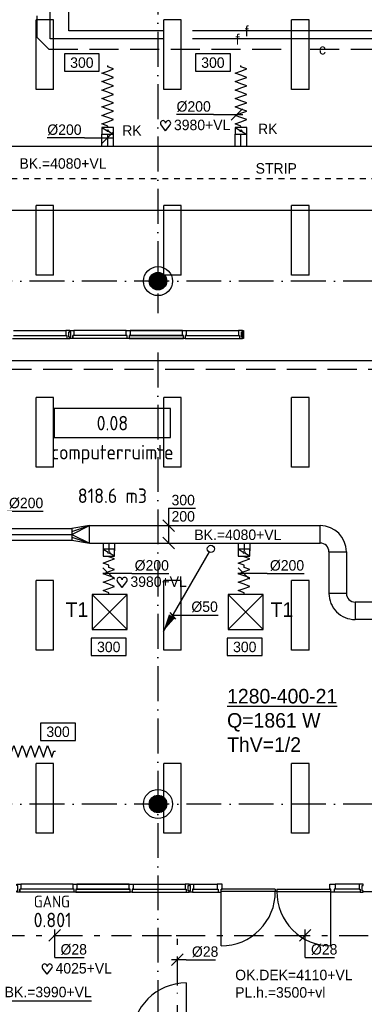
# Model space of a CAD drawing. Extents: x -866131 to -691536, y 173952 to 258052.
# Tile 145 of 160: x -753984 to -748051, y 229574 to 246521. Entities that reach past the tile are written whole.
import ezdxf
from ezdxf.enums import TextEntityAlignment as Align

# ---------------------------------------------------------------- set-up
doc = ezdxf.new("R2010")
doc.units = 0
doc.header["$LTSCALE"] = 100
for name, pattern in [('2322102', [45, 5, -2, 5, -2, 5, -2, 5, -2, 5, -2, 5, -5]), ('2322107', [2000, 1000, 1000]), ('2322108', [7, 5, -2]), ('2322109', [10, 5, -2, 1, -2]), ('2322140', [45, 40, -5]), ('CENTER2', [11.25, 7.5, -1.25, 1.25, -1.25]), ('CENTER4', [5, 3.125, -0.625, 0.625, -0.625]), ('DASHDOT', [9, 6, -1.5, 0, -1.5]), ('HIDDEN', [2, 1, -1])]:
    doc.linetypes.add(name, pattern=pattern)
doc.layers.get('0').update_dxf_attribs({"linetype": 'CONTINUOUS'})
for name, color, linetype in [('AL$7----_STRAMIEN', 1, 'DASHDOT'), ('AL$8----_HULPKOLOM', 2, 'CONTINUOUS'), ('AL22----_BINNENWAND', 7, 'CONTINUOUS'), ('AL28----_KONSTRUKTIE', 3, 'CONTINUOUS'), ('AL32----_BINNENKOZ', 7, 'CONTINUOUS'), ('AL32----_DRAAIRICHTING', 1, 'CONTINUOUS'), ('ALXAA---_GEWBETON', 12, 'CONTINUOUS'), ('ARMATUUR', 8, 'CONTINUOUS'), ('BOUW', 8, 'CONTINUOUS'), ('GEBOUWLABEL', 4, 'CONTINUOUS'), ('INHOUD', 7, 'CONTINUOUS'), ('MV-BINNENKOZIJN', 1, 'CONTINUOUS'), ('OMSCHRIJVING', 7, 'CONTINUOUS'), ('OPPERVLAK', 7, 'CONTINUOUS'), ('VOLGNUMMER', 7, 'CONTINUOUS'), ('WI561---', 1, 'CONTINUOUS'), ('WL524---', 4, 'CONTINUOUS'), ('WL531---', 4, 'CONTINUOUS'), ('WL5448--', 4, 'CONTINUOUS'), ('WL561---_AANVOER', 4, 'CONTINUOUS'), ('WL561---_RETOUR', 4, 'CONTINUOUS'), ('WL5627--', 4, 'CONTINUOUS'), ('WL570---', 3, 'CONTINUOUS'), ('WL570---_HARTLIJN', 7, 'CONTINUOUS'), ('WL570---_HULPLIJN', 7, 'CONTINUOUS'), ('WL570---_RETOUR', 3, 'CONTINUOUS'), ('WL570---_TOEVOER', 3, 'CONTINUOUS'), ('WM531---', 1, 'CONTINUOUS'), ('WM5448--', 1, 'CONTINUOUS'), ('WM5627--', 1, 'CONTINUOUS'), ('WM570---', 1, 'CONTINUOUS')]:
    doc.layers.add(name, color=color, linetype=linetype)
doc.styles.add('BURO-018', font='BUROFONT.shx', dxfattribs={"height": 180})
doc.styles.add('BURO-025', font='BUROFONT.shx', dxfattribs={"height": 250})
doc.styles.get("Standard").update_dxf_attribs({"font": 'ISOCP'})

# ---------------------------------------------------------------- blocks, each defined once
blk = doc.blocks.new('LDV2121')
at = {"color": 0, "linetype": 'CONTINUOUS'}
blk.add_line((-0.25, -0.43), (-6.75, -11.69), dxfattribs=at)
blk.add_lwpolyline([(-6.75, -11.69, 0, 1, 0), (-5.5, -9.53, 1, 1, 0)], format="xyseb", dxfattribs=at)
blk.add_circle((0, 0), 0.5, dxfattribs=at)
blk = doc.blocks.new('A$C4CDC756A')
at = {"layer": 'BOUW', "color": 1, "style": 'BURO-018'}
for s, p in [('OK.DEK=4110+VL', (0, 300)), ('PL.h.=3500+vl', (0, 0))]:
    blk.add_text(s, height=180, dxfattribs=at).set_placement(p)
blk = doc.blocks.new('CVRINFO2')
at = {"color": 0, "linetype": 'CONTINUOUS', "style": 'BURO-025'}
for tag, p in [('CV_TEXT125', (0, 0)), ('CV_TEXT225', (0, -4.17)), ('CV_TEXT325', (0, -8.33)), ('CV_TEXT425', (0, -12.5))]:
    blk.add_attdef(tag, p, '', height=2.5, dxfattribs=at)
blk = doc.blocks.new('*U389', base_point=(76019, 56808))
at = {"color": 0, "linetype": 'CONTINUOUS'}
for p, q in [((76119, 56908), (75919, 56708)), ((76019, 56428), (76019, 56908)), ((76019, 56428), (76525, 56428))]:
    blk.add_line(p, q, dxfattribs=at)
at = {"color": 0, "linetype": 'CONTINUOUS', "style": 'BURO-018'}
blk.add_text('%%C28', height=180, dxfattribs=at).set_placement((76119, 56478))
blk = doc.blocks.new('*U390', base_point=(84025, 56808))
at = {"color": 0, "linetype": 'CONTINUOUS'}
for p, q in [((84125, 56908), (83925, 56708)), ((84025, 56428), (84025, 56908)), ((84025, 56428), (84531, 56428))]:
    blk.add_line(p, q, dxfattribs=at)
at = {"color": 0, "linetype": 'CONTINUOUS', "style": 'BURO-018'}
blk.add_text('%%C28', height=180, dxfattribs=at).set_placement((84125, 56478))
blk = doc.blocks.new('*U499', base_point=(-751268, 230341))
at = {"color": 0, "linetype": 'CONTINUOUS'}
for p, q in [((-751168, 230441), (-751368, 230241)), ((-751118, 230341), (-751368, 230341)), ((-751118, 230341), (-750612, 230341))]:
    blk.add_line(p, q, dxfattribs=at)
at = {"color": 0, "linetype": 'CONTINUOUS', "style": 'BURO-018'}
blk.add_text('%%C28', height=180, dxfattribs=at).set_placement((-751018, 230391))
blk = doc.blocks.new('GEBOUWLABEL')
at = {"layer": 'VOLGNUMMER'}
blk.add_lwpolyline([(-4, -1), (4, -1), (4, 1), (-4, 1)], close=True, dxfattribs=at)
at = {"color": 0, "linetype": 'BYBLOCK', "flags": 1}
for tag, p in [('OPPERVLAKTESOORT', (0.5, 8)), ('TERREIN', (0.5, 6.5)), ('GEBOUW', (0.5, 5)), ('GEBRUIKSFUNCTIE', (0.5, 3.5)), ('BOUWLAAG', (0.5, 2))]:
    blk.add_attdef(tag, text='', height=1, dxfattribs=at).set_placement(p, align=Align.MIDDLE_CENTER)
blk = doc.blocks.new('LU-2D-K-44C')
at = {"color": 0, "linetype": 'CONTINUOUS'}
for p, q in [((-0.5, 550), (0.5, 550)), ((-0.5, -550), (0.5, -550))]:
    blk.add_line(p, q, dxfattribs=at)
blk = doc.blocks.new('LU-1D-F-C842C')
at = {"color": 0, "linetype": 'CONTINUOUS'}
for p, q in [((-534, 0), (-510, 0)), ((-510, 0), (-473, 100)), ((-473, 100), (-437, 0)), ((-437, 0), (-400, -100)), ((-400, -100), (-364, 0)), ((-364, 0), (-328, 100)), ((-328, 100), (-291, 0)), ((-291, 0), (-255, -100)), ((-255, -100), (-218, 0)), ((-218, 0), (-182, 100)), ((-182, 100), (-146, 0)), ((-146, 0), (-109, -100)), ((-109, -100), (-73, 0)), ((-73, 0), (-36, 100)), ((-36, 100), (0, 0)), ((0, 0), (36, -100)), ((36, -100), (73, 0)), ((73, 0), (109, 100)), ((109, 100), (146, 0)), ((146, 0), (182, -100)), ((182, -100), (218, 0)), ((218, 0), (255, 100)), ((255, 100), (291, 0)), ((291, 0), (328, -100)), ((328, -100), (364, 0)), ((364, 0), (400, 100)), ((400, 100), (437, 0)), ((437, 0), (473, -100)), ((473, -100), (510, 0)), ((510, 0), (534, 0))]:
    blk.add_line(p, q, dxfattribs=at)
blk = doc.blocks.new('LU-1D-K-C8')
at = {"color": 0, "linetype": 'CONTINUOUS'}
for p, q in [((-0.5, 100), (0.5, 100)), ((-0.5, -100), (0.5, -100))]:
    blk.add_line(p, q, dxfattribs=at)
at = {"layer": 'WL570---_HARTLIJN', "linetype": 'CENTER2'}
blk.add_line((-0.5, 0), (0.5, 0), dxfattribs=at)
blk = doc.blocks.new('LU-1D-KL1-C874')
at = {"color": 0, "linetype": 'CONTINUOUS'}
for p, q in [((-58, 100), (-58, -100)), ((58, 100), (-58, 100)), ((51, 87), (7, 13)), ((58, -100), (58, 100)), ((-58, -100), (58, -100)), ((-7, -13), (-51, -87))]:
    blk.add_line(p, q, dxfattribs=at)
blk.add_circle((0, 0), 14.5, dxfattribs=at)
blk = doc.blocks.new('LU-ORNAM-25825801')
at = {"color": 0, "linetype": 'CONTINUOUS'}
for p, q in [((300, 300), (-300, 300)), ((-300, 300), (-300, -300)), ((300, 300), (-300, -300)), ((-300, 300), (300, -300)), ((300, -300), (300, 300)), ((-300, -300), (300, -300))]:
    blk.add_line(p, q, dxfattribs=at)
blk = doc.blocks.new('*U572', base_point=(-752569, 244390))
at = {"color": 0, "linetype": 'CONTINUOUS'}
for p, q in [((-752869, 244390), (-753509, 244390)), ((-752869, 244390), (-752369, 244390)), ((-752569, 244290), (-752369, 244490))]:
    blk.add_line(p, q, dxfattribs=at)
at = {"layer": 'WM570---', "linetype": 'CONTINUOUS', "style": 'BURO-018'}
blk.add_text('%%c200', height=180, dxfattribs=at).set_placement((-752919, 244440), align=Align.RIGHT)
blk = doc.blocks.new('*U573', base_point=(-750275, 244376))
at = {"color": 0, "linetype": 'CONTINUOUS'}
for p, q in [((-750275, 244277), (-750076, 244476)), ((-750575, 244376), (-751215, 244376)), ((-750575, 244376), (-750075, 244376))]:
    blk.add_line(p, q, dxfattribs=at)
at = {"layer": 'WM570---', "linetype": 'CONTINUOUS', "style": 'BURO-018'}
blk.add_text('%%c200', height=180, dxfattribs=at).set_placement((-750625, 244426), align=Align.RIGHT)
blk = doc.blocks.new('LU-ORND')
at = {"color": 0, "linetype": 'CONTINUOUS'}
for p, q in [((-3, 1.5), (-3, -1.5)), ((3, 1.5), (-3, 1.5)), ((3, -1.5), (3, 1.5)), ((-3, -1.5), (3, -1.5))]:
    blk.add_line(p, q, dxfattribs=at)
blk = doc.blocks.new('*U602', base_point=(-754217, 237763))
at = {"color": 0, "linetype": 'CONTINUOUS'}
for p, q in [((-754217, 238063), (-754217, 237563)), ((-754217, 238063), (-753577, 238063)), ((-754317, 237763), (-754118, 237563))]:
    blk.add_line(p, q, dxfattribs=at)
at = {"layer": 'WM570---', "linetype": 'CONTINUOUS', "style": 'BURO-018'}
blk.add_text('%%c200', height=180, dxfattribs=at).set_placement((-754167, 238113))
blk = doc.blocks.new('LU-2D-K-12C')
at = {"color": 0, "linetype": 'CONTINUOUS'}
for p, q in [((-0.5, 150), (0.5, 150)), ((-0.5, -150), (0.5, -150))]:
    blk.add_line(p, q, dxfattribs=at)
blk = doc.blocks.new('LU-1D-KL1-C877')
at = {"color": 0, "linetype": 'CONTINUOUS'}
for p, q in [((-60, 100), (-60, -100)), ((60, 100), (-60, 100)), ((52, 87), (8, 13)), ((60, -100), (60, 100)), ((-60, -100), (60, -100)), ((-8, -13), (-52, -87))]:
    blk.add_line(p, q, dxfattribs=at)
blk.add_circle((0, 0), 14.9, dxfattribs=at)
blk = doc.blocks.new('LU-1D-F-C899')
at = {"color": 0, "linetype": 'CONTINUOUS'}
for p, q in [((-77, 0), (-73, 0)), ((-73, 0), (-36, 100)), ((-36, 100), (0, 0)), ((0, 0), (36, -100)), ((36, -100), (73, 0)), ((73, 0), (77, 0))]:
    blk.add_line(p, q, dxfattribs=at)
blk = doc.blocks.new('LU-1D-F-C81F9')
at = {"color": 0, "linetype": 'CONTINUOUS'}
for p, q in [((-253, 0), (-218, 0)), ((-218, 0), (-182, 100)), ((-182, 100), (-146, 0)), ((-146, 0), (-109, -100)), ((-109, -100), (-73, 0)), ((-73, 0), (-36, 100)), ((-36, 100), (0, 0)), ((0, 0), (36, -100)), ((36, -100), (73, 0)), ((73, 0), (109, 100)), ((109, 100), (146, 0)), ((146, 0), (182, -100)), ((182, -100), (218, 0)), ((218, 0), (253, 0))]:
    blk.add_line(p, q, dxfattribs=at)
blk = doc.blocks.new('LU-1D-VR-C812C12C')
at = {"color": 0, "linetype": 'CONTINUOUS'}
for p, q in [((300, 150), (0, 100)), ((0, 50), (300, 150)), ((0, 0), (300, 150)), ((0, 100), (0, -100)), ((0, 0), (300, -150)), ((300, -150), (300, 150)), ((0, -50), (300, -150)), ((0, -100), (300, -150))]:
    blk.add_line(p, q, dxfattribs=at)
blk = doc.blocks.new('*U605', base_point=(-751419, 237813))
at = {"color": 0, "linetype": 'CONTINUOUS'}
for p, q in [((-751419, 238113), (-751419, 237813)), ((-751419, 238113), (-750959, 238113)), ((-751519, 237913), (-751320, 237713)), ((-751419, 237813), (-751419, 237513)), ((-751519, 237613), (-751320, 237413))]:
    blk.add_line(p, q, dxfattribs=at)
at = {"layer": 'WM570---', "linetype": 'CONTINUOUS', "style": 'BURO-018'}
for s, p in [('300', (-751369, 238163)), ('200', (-751369, 237883))]:
    blk.add_text(s, height=180, dxfattribs=at).set_placement(p)
blk = doc.blocks.new('*U603', base_point=(-754987, 237412))
at = {"color": 0, "linetype": 'CONTINUOUS'}
for p, q in [((-754987, 237312), (-755186, 237512)), ((-754687, 237412), (-755187, 237412)), ((-754687, 237412), (-754047, 237412))]:
    blk.add_line(p, q, dxfattribs=at)
at = {"layer": 'WM570---', "linetype": 'CONTINUOUS', "style": 'BURO-018'}
blk.add_text('%%c200', height=180, dxfattribs=at).set_placement((-754637, 237462))
blk = doc.blocks.new('LU-2D-B-1-12C5A')
at = {"color": 0, "linetype": 'CONTINUOUS'}
for p, q in [((-150, 300), (150, 300)), ((-300, 150), (-300, -150))]:
    blk.add_line(p, q, dxfattribs=at)
for radius in [150, 450]:
    blk.add_arc((-300, 300), radius, 270, 0, dxfattribs=at)
blk = doc.blocks.new('HART')
at = {"color": 1}
for q in [(-28.1, 39.5), (51.4, 39.5)]:
    blk.add_line((11.6, -12.9), q, dxfattribs=at)
for centre, start, end in [((-10.5, 52.8), 0, 217.18669), ((33.8, 52.8), 322.81331, 180)]:
    blk.add_arc(centre, 22.1, start, end, dxfattribs=at)
blk = doc.blocks.new('2322140-2')
at = {"layer": 'WM5448--', "color": 0, "style": 'BURO-018'}
for p in [(-750074, 246331), (-750233, 246189)]:
    blk.add_text('f', height=180, dxfattribs=at).set_placement(p, align=Align.MIDDLE)
blk = doc.blocks.new('2322102-2')
at = {"layer": 'WM5627--', "color": 0, "style": 'BURO-018'}
blk.add_text('c', height=180, dxfattribs=at).set_placement((-748772, 246011), align=Align.MIDDLE)

msp = doc.modelspace()

# ---------------------------------------------------------------- hatches: boundary and pattern name
at = {"layer": 'ALXAA---_GEWBETON'}
h = msp.add_hatch(dxfattribs=at)
h.set_pattern_fill('GEWPBET', color=8, scale=100, angle=90, style=0)
h.set_pattern_definition([(90, (-751602.826, 242021.228), (-20, 1e-15), [])])
edge = h.paths.add_edge_path()
edge.add_arc((-751602.826, 242021.228), 150, 90, 450)

# ---------------------------------------------------------------- linework, layer by layer
at = {"layer": 'AL$7----_STRAMIEN', "color": 1}
for points in [[(-751602.826, 252610.366), (-751602.826, 241469.865)], [(-719909.644, 242021.228), (-759959.895, 242021.228)], [(-751602.826, 240792.855), (-751602.826, 213916.491)], [(-719909.644, 233021.228), (-863263.924, 233021.228)]]:
    msp.add_lwpolyline(points, dxfattribs=at)
at = {"layer": 'AL$8----_HULPKOLOM', "color": 8}
for centre in [(-751602.826, 242021.228), (-751602.65, 242021.228), (-751602.826, 233021.228)]:
    msp.add_circle(centre, 250, dxfattribs=at)
at = {"layer": 'AL22----_BINNENWAND', "color": 8, "linetype": 'CONTINUOUS'}
for p, q in [((-750993.326, 231641.357), (-750585.826, 231641.357)), ((-750993.326, 231556.512), (-750585.826, 231556.512)), ((-749582.826, 231553.866), (-749582.826, 231513.866)), ((-749557.826, 231513.866), (-749582.826, 231513.866)), ((-749557.826, 231553.866), (-749557.826, 231513.866)), ((-748137.326, 231641.357), (-748554.826, 231641.357)), ((-748137.326, 231553.866), (-748554.826, 231553.866)), ((-747174.326, 231511.366), (-748065.326, 231511.366)), ((-751010.326, 231502.357), (-750568.826, 231502.357)), ((-748120.326, 231502.357), (-748571.826, 231502.357))]:
    msp.add_line(p, q, dxfattribs=at)
for points in [[(-751065.326, 231502.357), (-751065.326, 231527.357), (-751081.326, 231527.357), (-751081.326, 231619.357), (-751065.326, 231619.357), (-751065.326, 231641.357), (-751132.326, 231641.357), (-751132.326, 231553.357), (-751115.326, 231553.357), (-751115.326, 231502.357), (-751065.326, 231502.357)], [(-751060.326, 231502.357), (-751060.326, 231527.357), (-751044.326, 231527.357), (-751044.326, 231619.357), (-751060.326, 231619.357), (-751060.326, 231641.357), (-750993.326, 231641.357), (-750993.326, 231553.357), (-751010.326, 231553.357), (-751010.326, 231502.357), (-751060.326, 231502.357)], [(-750568.826, 231502.357), (-750512.826, 231502.357), (-750512.826, 231553.866), (-750495.826, 231553.866), (-750495.826, 231641.357), (-750585.826, 231641.357), (-750585.826, 231556.512), (-750568.826, 231556.512), (-750568.826, 231502.357), (-750512.826, 231502.357)], [(-749582.826, 231553.866), (-750512.826, 231553.866)], [(-750512.826, 230579.866), (-750512.826, 231513.866)], [(-749582.826, 231513.866), (-750512.826, 231513.866)], [(-749557.826, 231553.866), (-748627.826, 231553.866)], [(-749557.826, 231513.866), (-748627.826, 231513.866)], [(-748571.826, 231502.866), (-748627.826, 231502.866), (-748627.826, 231553.866), (-748644.826, 231553.866), (-748644.826, 231641.357), (-748554.826, 231641.357), (-748554.826, 231553.866), (-748571.826, 231553.866), (-748571.826, 231502.866), (-748627.826, 231502.866)], [(-748627.826, 230579.866), (-748627.826, 231513.866)], [(-748070.326, 231502.866), (-748070.326, 231527.866), (-748086.326, 231527.866), (-748086.326, 231619.866), (-748070.326, 231619.866), (-748070.326, 231641.866), (-748137.326, 231641.866), (-748137.326, 231553.866), (-748120.326, 231553.866), (-748120.326, 231502.866), (-748070.326, 231502.866)]]:
    msp.add_lwpolyline(points, dxfattribs=at)
for centre, start, end in [((-750513.413, 231510.459), 270.0361325, 0.2097718), ((-748627.239, 231510.459), 179.7902282, 269.9638675)]:
    msp.add_arc(centre, 930.593, start, end, dxfattribs=at)
at = {"layer": 'AL28----_KONSTRUKTIE', "color": 8}
for centre in [(-751602.826, 242021.228), (-751602.65, 242021.228), (-751602.826, 233021.228)]:
    msp.add_circle(centre, 150, dxfattribs=at)
at = {"layer": 'AL32----_BINNENKOZ', "color": 8}
for p, q in [((-750148.826, 241032.366), (-750148.826, 241171.366)), ((-750148.826, 241171.366), (-750128.826, 241171.366)), ((-750128.826, 241171.366), (-750128.826, 241032.366)), ((-753066.826, 241032.366), (-753066.826, 241083.366)), ((-750128.826, 241032.366), (-750148.826, 241032.366)), ((-753983.326, 231502.357), (-753983.326, 231553.357)), ((-752605.826, 231555.366), (-752210.826, 231555.366)), ((-752622.826, 231504.366), (-752193.826, 231504.366))]:
    msp.add_line(p, q, dxfattribs=at)
for points in [[(-754088.326, 241171.366), (-753188.826, 241171.366)], [(-754088.326, 241171.366), (-753188.826, 241171.366)], [(-753121.826, 241032.366), (-753121.826, 241057.366), (-753137.826, 241057.366), (-753137.826, 241149.366), (-753121.826, 241149.366), (-753121.826, 241171.366), (-753188.826, 241171.366), (-753188.826, 241083.366), (-753171.826, 241083.366), (-753171.826, 241032.366), (-753121.826, 241032.366)], [(-753116.826, 241032.366), (-753116.826, 241057.366), (-753100.826, 241057.366), (-753100.826, 241149.366), (-753116.826, 241149.366), (-753116.826, 241171.366), (-753049.826, 241171.366), (-753049.826, 241083.366), (-753066.826, 241083.366), (-753066.826, 241032.366), (-753116.826, 241032.366)], [(-752149.326, 241171.366), (-753049.825, 241171.366)], [(-752132.326, 241032.366), (-752132.326, 241083.366), (-752149.326, 241083.366), (-752149.326, 241171.366), (-752082.326, 241171.366), (-752082.326, 241083.366), (-752099.326, 241083.366), (-752099.326, 241032.366), (-752132.326, 241032.366)], [(-751182.326, 241171.366), (-752082.326, 241171.366)], [(-752082.326, 241171.366), (-751182.326, 241171.366)], [(-751182.326, 241171.366), (-752082.326, 241171.366)], [(-752082.326, 241171.366), (-751182.326, 241171.366)], [(-751165.326, 241032.366), (-751165.326, 241083.366), (-751182.326, 241083.366), (-751182.326, 241171.366), (-751115.326, 241171.366), (-751115.326, 241083.366), (-751132.326, 241083.366), (-751132.326, 241032.366), (-751165.326, 241032.366)], [(-751115.326, 241171.366), (-750215.826, 241171.366)], [(-751115.326, 241171.366), (-750215.826, 241171.366)], [(-750148.826, 241032.366), (-750148.826, 241057.366), (-750164.826, 241057.366), (-750164.826, 241149.366), (-750148.826, 241149.366), (-750148.826, 241171.366), (-750215.826, 241171.366), (-750215.826, 241083.366), (-750198.826, 241083.366), (-750198.826, 241032.366), (-750148.826, 241032.366)], [(-754105.326, 241032.366), (-753171.826, 241032.366)], [(-754088.326, 241083.366), (-753188.826, 241083.366)], [(-752132.326, 241032.366), (-753066.826, 241032.366)], [(-752149.326, 241083.366), (-753049.826, 241083.366)], [(-751165.326, 241032.366), (-752099.326, 241032.366)], [(-752099.326, 241032.366), (-751165.326, 241032.366)], [(-751182.326, 241083.366), (-752082.326, 241083.366)], [(-752082.326, 241083.366), (-751182.326, 241083.366)], [(-751132.326, 241032.366), (-750198.826, 241032.366)], [(-751115.326, 241083.366), (-750215.826, 241083.366)], [(-754033.326, 231502.357), (-754033.326, 231527.357), (-754017.326, 231527.357), (-754017.326, 231619.357), (-754033.326, 231619.357), (-754033.326, 231641.357), (-753966.326, 231641.357), (-753966.326, 231553.357), (-753983.326, 231553.357), (-753983.326, 231502.357), (-754033.326, 231502.357)], [(-753065.826, 231553.357), (-753966.326, 231553.357)], [(-753065.826, 231641.357), (-753966.325, 231641.357)], [(-753048.826, 231502.357), (-753048.826, 231553.357), (-753065.826, 231553.357), (-753065.826, 231641.357), (-752998.826, 231641.357), (-752998.826, 231553.357), (-753015.826, 231553.357), (-753015.826, 231502.357), (-753048.826, 231502.357)], [(-752998.826, 231641.357), (-752098.826, 231641.357)], [(-752098.826, 231641.357), (-752998.826, 231641.357)], [(-752998.826, 231641.357), (-752098.826, 231641.357)], [(-752098.826, 231641.357), (-752998.826, 231641.357)], [(-752998.826, 231553.357), (-752098.826, 231553.357)], [(-752098.826, 231553.357), (-752998.826, 231553.357)], [(-752081.826, 231502.357), (-752081.826, 231553.357), (-752098.826, 231553.357), (-752098.826, 231641.357), (-752031.826, 231641.357), (-752031.826, 231553.357), (-752048.826, 231553.357), (-752048.826, 231502.357), (-752081.826, 231502.357)], [(-752031.826, 231641.357), (-751132.326, 231641.357)], [(-752031.826, 231641.357), (-751132.326, 231641.357)], [(-752031.826, 231553.357), (-751132.326, 231553.357)], [(-753048.826, 231502.357), (-753983.326, 231502.357)], [(-753015.826, 231502.357), (-752081.826, 231502.357)], [(-752081.826, 231502.357), (-753015.826, 231502.357)], [(-752048.826, 231502.357), (-751115.326, 231502.357)]]:
    msp.add_lwpolyline(points, dxfattribs=at)
at = {"layer": 'AL32----_DRAAIRICHTING', "color": 8}
msp.add_lwpolyline([(-751116.826, 229941.366), (-751116.826, 229007.366)], dxfattribs=at)
msp.add_arc((-751116.826, 229007.366), 934, 90, 180, dxfattribs=at)
at = {"layer": 'ALXAA---_GEWBETON', "color": 8}
for p, q in [((-751742.65, 241967.376), (-751742.65, 242075.079)), ((-751722.65, 241931.228), (-751722.65, 242111.228)), ((-751702.65, 241909.424), (-751702.65, 242133.031)), ((-751682.65, 241894.342), (-751682.65, 242148.113)), ((-751662.65, 241883.75), (-751662.65, 242158.705)), ((-751642.65, 241876.659), (-751642.65, 242165.796)), ((-751622.65, 241872.567), (-751622.65, 242169.888)), ((-751602.65, 241871.228), (-751602.65, 242171.228)), ((-751582.65, 241872.567), (-751582.65, 242169.888)), ((-751562.65, 241876.659), (-751562.65, 242165.796)), ((-751542.65, 241883.75), (-751542.65, 242158.705)), ((-751522.65, 241894.342), (-751522.65, 242148.113)), ((-751502.65, 241909.424), (-751502.65, 242133.031)), ((-751482.65, 241931.228), (-751482.65, 242111.228)), ((-751462.65, 241967.376), (-751462.65, 242075.079)), ((-751742.826, 232967.376), (-751742.826, 233075.079)), ((-751722.826, 232931.228), (-751722.826, 233111.228)), ((-751702.826, 232909.424), (-751702.826, 233133.031)), ((-751682.826, 232894.342), (-751682.826, 233148.113)), ((-751662.826, 232883.75), (-751662.826, 233158.705)), ((-751642.826, 232876.659), (-751642.826, 233165.796)), ((-751622.826, 232872.567), (-751622.826, 233169.888)), ((-751602.826, 232871.228), (-751602.826, 233171.228)), ((-751582.826, 232872.567), (-751582.826, 233169.888)), ((-751562.826, 232876.659), (-751562.826, 233165.796)), ((-751542.826, 232883.75), (-751542.826, 233158.705)), ((-751522.826, 232894.342), (-751522.826, 233148.113)), ((-751502.826, 232909.424), (-751502.826, 233133.031)), ((-751482.826, 232931.228), (-751482.826, 233111.228)), ((-751462.826, 232967.376), (-751462.826, 233075.079))]:
    msp.add_line(p, q, dxfattribs=at)
at = {"layer": 'ARMATUUR', "color": 8}
for points in [[(-753402.826, 246521.228), (-753702.826, 246521.228)], [(-753702.826, 245321.228), (-753702.826, 246521.228)], [(-753402.826, 245321.228), (-753402.826, 246521.228)], [(-751202.826, 246521.228), (-751502.826, 246521.228)], [(-751502.826, 245321.228), (-751502.826, 246521.228)], [(-751202.826, 245321.228), (-751202.826, 246521.228)], [(-749002.826, 246521.228), (-749302.826, 246521.228)], [(-749302.826, 245321.228), (-749302.826, 246521.228)], [(-749002.826, 245321.228), (-749002.826, 246521.228)], [(-753402.826, 245321.228), (-753702.826, 245321.228)], [(-751202.826, 245321.228), (-751502.826, 245321.228)], [(-749002.826, 245321.228), (-749302.826, 245321.228)], [(-753402.826, 243321.228), (-753702.826, 243321.228)], [(-753702.826, 242121.228), (-753702.826, 243321.228)], [(-753402.826, 242121.228), (-753402.826, 243321.228)], [(-751202.826, 243321.228), (-751502.826, 243321.228)], [(-751502.826, 242121.228), (-751502.826, 243321.228)], [(-751202.826, 242121.228), (-751202.826, 243321.228)], [(-749002.826, 243321.228), (-749302.826, 243321.228)], [(-749302.826, 242121.228), (-749302.826, 243321.228)], [(-749002.826, 242121.228), (-749002.826, 243321.228)], [(-753402.826, 242121.228), (-753702.826, 242121.228)], [(-751202.826, 242121.228), (-751502.826, 242121.228)], [(-749002.826, 242121.228), (-749302.826, 242121.228)], [(-753402.826, 240021.228), (-753702.826, 240021.228)], [(-753702.826, 238821.228), (-753702.826, 240021.228)], [(-753402.826, 238821.228), (-753402.826, 240021.228)], [(-751202.826, 240021.228), (-751502.826, 240021.228)], [(-751502.826, 238821.228), (-751502.826, 240021.228)], [(-751202.826, 238821.228), (-751202.826, 240021.228)], [(-749002.826, 240021.228), (-749302.826, 240021.228)], [(-749302.826, 238821.228), (-749302.826, 240021.228)], [(-749002.826, 238821.228), (-749002.826, 240021.228)], [(-753402.826, 238821.228), (-753702.826, 238821.228)], [(-751202.826, 238821.228), (-751502.826, 238821.228)], [(-749002.826, 238821.228), (-749302.826, 238821.228)], [(-753402.826, 236871.228), (-753702.826, 236871.228)], [(-753702.826, 235671.228), (-753702.826, 236871.228)], [(-753402.826, 235671.228), (-753402.826, 236871.228)], [(-751202.826, 236871.228), (-751502.826, 236871.228)], [(-751502.826, 235671.228), (-751502.826, 236871.228)], [(-751202.826, 235671.228), (-751202.826, 236871.228)], [(-749002.826, 236871.228), (-749302.826, 236871.228)], [(-749302.826, 235671.228), (-749302.826, 236871.228)], [(-749002.826, 235671.228), (-749002.826, 236871.228)], [(-753402.826, 235671.228), (-753702.826, 235671.228)], [(-751202.826, 235671.228), (-751502.826, 235671.228)], [(-749002.826, 235671.228), (-749302.826, 235671.228)], [(-753402.826, 233721.228), (-753702.826, 233721.228)], [(-753702.826, 232521.228), (-753702.826, 233721.228)], [(-753402.826, 232521.228), (-753402.826, 233721.228)], [(-751202.826, 233721.228), (-751502.826, 233721.228)], [(-751502.826, 232521.228), (-751502.826, 233721.228)], [(-751202.826, 232521.228), (-751202.826, 233721.228)], [(-749002.826, 233721.228), (-749302.826, 233721.228)], [(-749302.826, 232521.228), (-749302.826, 233721.228)], [(-749002.826, 232521.228), (-749002.826, 233721.228)], [(-753402.826, 232521.228), (-753702.826, 232521.228)], [(-751202.826, 232521.228), (-751502.826, 232521.228)], [(-749002.826, 232521.228), (-749302.826, 232521.228)]]:
    msp.add_lwpolyline(points, dxfattribs=at)
at = {"layer": 'WL531---', "linetype": '2322109'}
for p, q in [((-755402.524, 230760.004), (-752060.034, 230760.004)), ((-751872.403, 230760.004), (-751293.244, 230760.004)), ((-751288.535, 230760.004), (-749481.759, 230760.004)), ((-751268.101, 229898.45), (-751268.101, 230760.004)), ((-749481.759, 230760.004), (-747707.761, 230760.004)), ((-751268.101, 227060.454), (-751268.101, 229773.45))]:
    msp.add_line(p, q, dxfattribs=at)
at = {"layer": 'WL5448--', "linetype": '2322140'}
for p, q in [((-753457.789, 246189.287), (-753457.789, 247304.87)), ((-753138.885, 246330.948), (-753138.885, 247287.162)), ((-742508.744, 246330.948), (-753138.885, 246330.948)), ((-742508.744, 246189.287), (-753457.789, 246189.287))]:
    msp.add_line(p, q, dxfattribs=at)
at = {"layer": 'WL561---_AANVOER', "linetype": '2322107'}
msp.add_line((-747331.846, 240652.376), (-758334.996, 240652.376), dxfattribs=at)
at = {"layer": 'WL561---_RETOUR', "linetype": '2322108'}
msp.add_line((-747481.846, 240502.376), (-758421.559, 240502.376), dxfattribs=at)
at = {"layer": 'WL5627--', "linetype": '2322102'}
for p, q in [((-753691.104, 247286.277), (-753691.104, 246219.541)), ((-753691.104, 246219.541), (-753482.779, 246011.325)), ((-753482.779, 246011.325), (-743061.871, 246011.325))]:
    msp.add_line(p, q, dxfattribs=at)
at = {"layer": 'WL570---', "color": 1}
msp.add_line((-754390.958, 229631.387), (-752747.77, 229631.387), dxfattribs=at)
at = {"layer": 'WL570---_HARTLIJN', "color": 1, "linetype": 'CONTINUOUS'}
for p, q in [((-751399.753, 236315.333), (-751300.567, 236203.802)), ((-750569.063, 236265.763), (-751362.559, 236265.763))]:
    msp.add_line(p, q, dxfattribs=at)
at = {"layer": 'WM570---', "linetype": 'HIDDEN'}
msp.add_line((-756126.721, 243789.831), (-746335.832, 243789.831), dxfattribs=at)

# ---------------------------------------------------------------- block references
at = {"layer": 'GEBOUWLABEL', "color": 8}
ref = msp.add_blockref('GEBOUWLABEL', (-755155.127, 247001.642), dxfattribs=dict(at, xscale=250, yscale=250, zscale=250))
ref.add_attrib('VOLGNUMMER', '0.08a', dxfattribs={"layer": 'VOLGNUMMER', "color": 0, "linetype": 'BYBLOCK', "height": 250}).set_placement((-755155.127, 247001.642), align=Align.MIDDLE_CENTER)
ref.add_attrib('OMSCHRIJVING', 'computerruimte', dxfattribs={"layer": 'OMSCHRIJVING', "color": 0, "linetype": 'BYBLOCK', "height": 250}).set_placement((-755155.127, 246501.642), align=Align.MIDDLE_CENTER)
ref.add_attrib('OPPERVLAK', '209 m2', dxfattribs={"layer": 'OPPERVLAK', "color": 0, "linetype": 'BYBLOCK', "height": 250}).set_placement((-755155.127, 246126.642), align=Align.MIDDLE_CENTER)
ref.add_attrib('INHOUD', '818.6 m3', dxfattribs={"layer": 'INHOUD', "color": 0, "linetype": 'BYBLOCK', "height": 250}).set_placement((-755155.127, 245751.642), align=Align.MIDDLE_CENTER)
ref = msp.add_blockref('GEBOUWLABEL', (-752387.717, 239577.38), dxfattribs=dict(at, xscale=250, yscale=250, zscale=250))
ref.add_attrib('VOLGNUMMER', '0.08', dxfattribs={"layer": 'VOLGNUMMER', "color": 0, "linetype": 'BYBLOCK', "height": 250}).set_placement((-752387.717, 239577.38), align=Align.MIDDLE_CENTER)
ref.add_attrib('OMSCHRIJVING', 'computerruimte', dxfattribs={"layer": 'OMSCHRIJVING', "color": 0, "linetype": 'BYBLOCK', "height": 250}).set_placement((-752387.717, 239077.38), align=Align.MIDDLE_CENTER)
ref.add_attrib('INHOUD', '818.6 m3', dxfattribs={"layer": 'INHOUD', "color": 0, "linetype": 'BYBLOCK', "height": 250}).set_placement((-752387.717, 238327.38), align=Align.MIDDLE_CENTER)
at = {"layer": 'MV-BINNENKOZIJN'}
msp.add_blockref('A$C4CDC756A', (-750273.83, 229688.064), dxfattribs=at)
at = {"layer": 'WI561---', "color": 4}
ref = msp.add_blockref('CVRINFO2', (-750413.019, 234752.685, 120), dxfattribs=dict(at, xscale=100, yscale=100, zscale=100))
ref.add_attrib('CV_TEXT125', '%%u1280-400-21', (-750413.019, 234752.685, 120), dxfattribs={"layer": '0', "color": 2, "linetype": 'CONTINUOUS', "height": 250, "style": 'BURO-025'})
ref.add_attrib('CV_TEXT225', 'Q=1861 W', (-750413.019, 234336.019, 120), dxfattribs={"layer": '0', "color": 2, "linetype": 'CONTINUOUS', "height": 250, "style": 'BURO-025'})
ref.add_attrib('CV_TEXT325', 'ThV=1/2', (-750413.019, 233919.352, 120), dxfattribs={"layer": '0', "color": 2, "linetype": 'CONTINUOUS', "height": 250, "style": 'BURO-025'})
at = {"layer": 'WL524---', "color": 2, "xscale": 121.5, "yscale": 121.5, "zscale": 121.5}
msp.add_blockref('LDV2121', (-750692.652, 237413.157), dxfattribs=at)
at = {"layer": 'WL570---_RETOUR', "xscale": 2, "yscale": 2, "zscale": 2}
for p in [(-751494.443, 244634.52), (-752244.392, 236772.658), (-753533.42, 230117.971)]:
    msp.add_blockref('HART', p, dxfattribs=at)
at = {"layer": 'WL570---_TOEVOER', "linetype": 'CONTINUOUS'}
for name, p, rotation in [('LU-1D-F-C842C', (-752469.168, 245200.686), 90), ('LU-1D-F-C842C', (-750175.307, 245200.686), 90), ('LU-1D-KL1-C874', (-752469.168, 244608.646), 90), ('LU-1D-KL1-C874', (-750175.307, 244608.646), 90), ('LU-2D-B-1-12C5A', (-748509.667, 237662.893), 90), ('LU-1D-KL1-C877', (-752448.987, 237349.99), 90), ('LU-1D-F-C899', (-752448.987, 237204.609), 90), ('LU-1D-KL1-C877', (-750120.719, 237349.99), 90), ('LU-1D-F-C899', (-750120.719, 237204.609), 90), ('LU-1D-F-C81F9', (-752448.987, 236875.544), 90), ('LU-1D-F-C81F9', (-750120.719, 236875.544), 90), ('LU-2D-B-1-12C5A', (-748509.667, 236347.232), 270)]:
    msp.add_blockref(name, p, dxfattribs=dict(at, rotation=rotation))
for name, p, xscale, rotation in [('LU-1D-K-C8', (-752469.168, 244443.786), 213.7212884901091, 90), ('LU-1D-K-C8', (-750175.307, 244443.786), 213.7212884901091, 90), ('LU-2D-K-44C', (-750419.666, 243789.831), 11414.11085794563, 180), ('LU-1D-K-C8', (-752448.987, 237445.205), 132.2624662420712, 270), ('LU-1D-K-C8', (-750120.719, 237445.205), 132.2624662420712, 270), ('LU-2D-K-12C', (-748509.667, 237005.062), 715.661111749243, 270), ('LU-2D-K-12C', (-746998.978, 236347.232), 2421.378989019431, 180)]:
    msp.add_blockref(name, p, dxfattribs=dict(at, xscale=xscale, rotation=rotation))
for name, p in [('LU-1D-VR-C812C12C', (-753084.633, 237662.893)), ('LU-1D-F-C842C', (-753903.307, 233930.168))]:
    msp.add_blockref(name, p, dxfattribs=at)
for name, p, xscale in [('LU-2D-K-12C', (-750795.775, 237662.893), 3972.215598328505), ('LU-1D-K-C8', (-753983.828, 237662.893), 1802.868355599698)]:
    msp.add_blockref(name, p, dxfattribs=dict(at, xscale=xscale))
at = {"layer": 'WL570---_TOEVOER'}
for p in [(-752435.53, 236327.203), (-750093.854, 236327.203)]:
    msp.add_blockref('LU-ORNAM-25825801', p, dxfattribs=at)
at = {"layer": 'WM531---'}
for name, p in [('*U389', (-753380.556, 230760.004)), ('*U390', (-749068.744, 230760.004)), ('*U499', (-751268.101, 230341.173))]:
    msp.add_blockref(name, p, dxfattribs=at)
at = {"layer": 'WM5448--'}
msp.add_blockref('2322140-2', (0, 0), dxfattribs=at)
at = {"layer": 'WM5627--'}
msp.add_blockref('2322102-2', (0, 0), dxfattribs=at)
at = {"layer": 'WM570---'}
ref = msp.add_blockref('LU-ORND', (-752913.477, 245782.773), dxfattribs=dict(at, xscale=100, yscale=100, zscale=100))
ref.add_attrib('LU_TEXT1', '300', dxfattribs={"layer": '0', "color": 1, "linetype": 'CONTINUOUS', "height": 180, "style": 'BURO-018'}).set_placement((-752913.477, 245782.773), align=Align.MIDDLE)
ref = msp.add_blockref('LU-ORND', (-750657.101, 245782.773), dxfattribs=dict(at, xscale=100, yscale=100, zscale=100))
ref.add_attrib('LU_TEXT1', '300', dxfattribs={"layer": '0', "color": 1, "linetype": 'CONTINUOUS', "height": 180, "style": 'BURO-018'}).set_placement((-750657.101, 245782.773), align=Align.MIDDLE)
for name, p in [('*U573', (-750344.23, 244888.227)), ('*U572', (-752569.168, 244488.573)), ('*U602', (-754217.209, 237762.893)), ('*U605', (-751419.316, 237812.893)), ('*U603', (-752354.019, 236989.071)), ('*U603', (-750025.75, 236989.071))]:
    msp.add_blockref(name, p, dxfattribs=at)
ref = msp.add_blockref('LU-ORND', (-752450.66, 235725.428), dxfattribs=dict(at, xscale=100, yscale=100, zscale=100))
ref.add_attrib('LU_TEXT1', '300', dxfattribs={"layer": '0', "color": 1, "linetype": 'CONTINUOUS', "height": 180, "style": 'BURO-018'}).set_placement((-752450.66, 235725.428), align=Align.MIDDLE)
ref = msp.add_blockref('LU-ORND', (-750108.984, 235725.428), dxfattribs=dict(at, xscale=100, yscale=100, zscale=100))
ref.add_attrib('LU_TEXT1', '300', dxfattribs={"layer": '0', "color": 1, "linetype": 'CONTINUOUS', "height": 180, "style": 'BURO-018'}).set_placement((-750108.984, 235725.428), align=Align.MIDDLE)
ref = msp.add_blockref('LU-ORND', (-753323.428, 234264.841), dxfattribs=dict(at, xscale=100, yscale=100, zscale=100))
ref.add_attrib('LU_TEXT1', '300', dxfattribs={"layer": '0', "color": 1, "linetype": 'CONTINUOUS', "height": 180, "style": 'BURO-018'}).set_placement((-753323.428, 234264.841), align=Align.MIDDLE)

# ---------------------------------------------------------------- texts
at = {"layer": 'VOLGNUMMER', "color": 252, "linetype": 'BYBLOCK'}
msp.add_attdef('0.801', text='0.102', height=250, dxfattribs=at).set_placement((-753416.71, 231025.032), align=Align.MIDDLE_CENTER)
at = {"layer": 'WL570---', "color": 1, "style": 'BURO-018'}
for s, p in [('RK', (-749879.959, 244551.28)), ('RK', (-752218.384, 244523.944)), ('BK.=4080+VL', (-753987.917, 243955.961)), ('BK.=4080+VL', (-750976.939, 237565.56)), ('BK.=3990+VL', (-754243.022, 229694.938))]:
    msp.add_text(s, height=180, dxfattribs=at).set_placement(p)
at = {"layer": 'WL570---_HARTLIJN', "color": 1, "linetype": 'CENTER4', "style": 'BURO-018'}
msp.add_text('%%c50', height=180, dxfattribs=at).set_placement((-751027.803, 236327.725))
at = {"layer": 'WL570---_HULPLIJN', "color": 1, "linetype": 'CONTINUOUS', "style": 'BURO-025'}
for p in [(-753195.144, 236242.667), (-749664.821, 236242.667)]:
    msp.add_text('T1', height=250, dxfattribs=at).set_placement(p)
at = {"layer": 'WL570---_RETOUR', "color": 1, "style": 'BURO-018'}
for s, p in [('3980+VL', (-751327.523, 244620.016)), ('3980+VL', (-752077.471, 236758.153)), ('4025+VL', (-753366.5, 230103.467))]:
    msp.add_text(s, height=180, dxfattribs=at).set_placement(p)
at = {"layer": 'WL570---_TOEVOER', "color": 252, "linetype": 'CENTER4'}
msp.add_text('GANG', height=200, dxfattribs=at).set_placement((-753740.863, 231242.189))
at = {"layer": 'WM570---', "color": 1, "style": 'BURO-018'}
msp.add_text('STRIP', height=180, dxfattribs=at).set_placement((-749921.859, 243872.215))

doc.saveas('drawing.dxf')
